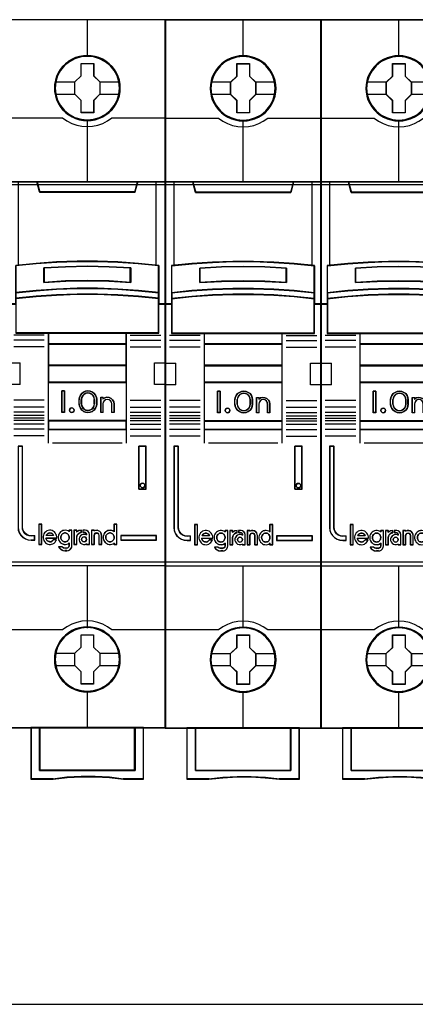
# Model space of a CAD drawing. Header units: millimetres. Extents: x 203 to 3426, y 719 to 2381.
# Tile 130 of 185: x 3377.03 to 3381.75, y 2254.36 to 2266.12. Entities that reach past the tile are written whole.
import ezdxf

# ---------------------------------------------------------------- set-up
doc = ezdxf.new("R2010")
doc.units = ezdxf.units.MM
doc.layers.add('45', color=7, linetype='Continuous')
doc.layers.add('E_Legrand_obudowy', color=7, linetype='Continuous')

# ---------------------------------------------------------------- blocks, each defined once
blk = doc.blocks.new('XL3 160 wnękowa 6x24M')
at = {"layer": 'E_Legrand_obudowy'}
for points in [[(-215.64, -623.89), (215.55, -623.89), (215.55, -669), (-215.64, -669), (-215.64, -623.89)], [(256.55, -721.83), (-257.68, -721.83)]]:
    blk.add_lwpolyline(points, dxfattribs=at)
blk = doc.blocks.new('S301 TX3')
at = {"layer": '45', "color": 7}
for points in [[(17.99, 40.87), (0, 40.87), (0, -40.87), (17.99, -40.87), (17.99, 40.87)], [(12.8, 32.97), (12.78, 33.42), (12.7, 33.88), (12.55, 34.31), (12.36, 34.73), (12.13, 35.12), (11.85, 35.47), (11.52, 35.79), (11.15, 36.07), (10.78, 36.31), (10.34, 36.5), (9.91, 36.62), (9.45, 36.71), (9, 36.73), (8.54, 36.71), (8.09, 36.62), (7.64, 36.5), (7.23, 36.31), (6.84, 36.07), (6.48, 35.79), (6.14, 35.47), (5.87, 35.12), (5.63, 34.73), (5.43, 34.31), (5.31, 33.88), (5.22, 33.42), (5.19, 32.97), (5.22, 32.53), (5.31, 32.09), (5.43, 31.65), (5.63, 31.24), (5.87, 30.84), (6.14, 30.48), (6.48, 30.16), (6.84, 29.88), (7.23, 29.65), (7.64, 29.47), (8.09, 29.33), (8.54, 29.24), (9, 29.22), (9.45, 29.24), (9.91, 29.33), (10.34, 29.47), (10.78, 29.65), (11.15, 29.88), (11.52, 30.16), (11.85, 30.48), (12.13, 30.84), (12.36, 31.24), (12.55, 31.65), (12.7, 32.09), (12.78, 32.53), (12.8, 32.97)], [(12.8, 32.97), (12.78, 33.42), (12.7, 33.88), (12.55, 34.31), (12.36, 34.73), (12.13, 35.12), (11.85, 35.47), (11.52, 35.79), (11.15, 36.07), (10.78, 36.31), (10.34, 36.5), (9.91, 36.62), (9.45, 36.71), (9, 36.73), (8.54, 36.71), (8.09, 36.62), (7.64, 36.5), (7.23, 36.31), (6.84, 36.07), (6.48, 35.79), (6.14, 35.47), (5.87, 35.12), (5.63, 34.73), (5.43, 34.31), (5.31, 33.88), (5.22, 33.42), (5.19, 32.97), (5.22, 32.53), (5.31, 32.09), (5.43, 31.65), (5.63, 31.24), (5.87, 30.84), (6.14, 30.48), (6.48, 30.16), (6.84, 29.88), (7.23, 29.65), (7.64, 29.47), (8.09, 29.33), (8.54, 29.24), (9, 29.22), (9.45, 29.24), (9.91, 29.33), (10.34, 29.47), (10.78, 29.65), (11.15, 29.88), (11.52, 30.16), (11.85, 30.48), (12.13, 30.84), (12.36, 31.24), (12.55, 31.65), (12.7, 32.09), (12.78, 32.53), (12.8, 32.97)], [(8.28, 35.83), (9.73, 35.83), (9.73, 34.4), (10.45, 33.7), (10.45, 32.27), (9.73, 31.55), (9.73, 30.13), (8.28, 30.13), (8.28, 31.55), (7.54, 32.27), (7.54, 33.7), (8.28, 34.4), (8.28, 35.83)], [(8.28, 35.83), (9.73, 35.83), (9.73, 35.83), (9.73, 34.4), (9.73, 34.4), (10.45, 33.7), (10.45, 33.7), (10.45, 32.27), (10.45, 32.27), (9.73, 31.55), (9.73, 31.55), (9.73, 30.13), (9.73, 30.13), (8.28, 30.13), (8.28, 30.13), (8.28, 31.55), (8.28, 31.55), (7.54, 32.27), (7.54, 32.27), (7.54, 33.7), (7.54, 33.7), (8.28, 34.4), (8.28, 34.4), (8.28, 35.83), (8.28, 35.83)], [(8.29, 35.81), (9.72, 35.81), (9.72, 34.39), (10.43, 33.69), (10.43, 32.27), (9.72, 31.56), (9.72, 30.15), (8.29, 30.15), (8.29, 31.56), (7.56, 32.27), (7.56, 33.69), (8.29, 34.39), (8.29, 35.81)], [(7.81, 12.97), (10.17, 12.97), (12.53, 12.88), (14.89, 12.72), (17.24, 12.49), (17.24, 9.35), (17.24, 8.68), (17.24, 8.05), (17.99, 8.05), (17.99, 22.17), (16.98, 22.17), (14.81, 22.17), (14.49, 20.99), (3.49, 20.99), (3.18, 22.17), (1, 22.17), (0, 22.17), (0, 8.05), (0.75, 8.05), (0.75, 8.68), (0.75, 9.35), (0.75, 12.49), (3.09, 12.72), (5.45, 12.88), (7.81, 12.97)], [(3.49, 20.95), (14.5, 20.95), (14.82, 22.17), (8.99, 22.17), (3.17, 22.17), (3.49, 20.95)], [(12.53, 9.75), (14.89, 9.59), (17.24, 9.35), (17.24, 12.51), (14.89, 12.74), (12.53, 12.91), (10.17, 13), (7.81, 13), (5.45, 12.91), (3.09, 12.74), (0.74, 12.51), (0.74, 9.35), (3.09, 9.59), (5.45, 9.75), (7.81, 9.83), (10.17, 9.83), (12.53, 9.75)], [(14, 12.22), (14, 10.55), (11.5, 10.69), (8.99, 10.73), (6.49, 10.69), (3.99, 10.55), (3.99, 12.22), (6.49, 12.36), (8.99, 12.41), (11.5, 12.36), (14, 12.22)], [(11.5, 10.69), (14, 10.55), (14, 12.22), (11.5, 12.36), (8.99, 12.41), (6.49, 12.36), (3.99, 12.22), (3.99, 10.55), (6.49, 10.69), (8.99, 10.73), (11.5, 10.69)], [(14.89, 9.62), (12.53, 9.78), (10.17, 9.87), (7.81, 9.87), (5.45, 9.78), (3.09, 9.62), (0.74, 9.37), (0.74, 8.68), (3.09, 8.93), (5.45, 9.09), (7.81, 9.18), (10.17, 9.18), (12.53, 9.09), (14.89, 8.93), (17.24, 8.68), (17.24, 9.37), (14.89, 9.62)], [(12.53, 9.12), (10.17, 9.2), (7.81, 9.2), (5.45, 9.12), (3.09, 8.96), (0.74, 8.71), (0.74, 8.08), (0.74, 4.69), (4.5, 4.69), (13.49, 4.69), (17.24, 4.69), (17.24, 8.08), (17.24, 8.71), (14.89, 8.96), (12.53, 9.12)], [(4.49, 3.43), (13.5, 3.43), (13.5, 4.72), (4.49, 4.72), (4.49, 3.43)], [(13.5, 3.47), (4.49, 3.47), (4.49, 0.96), (13.5, 0.96), (13.5, 3.47)], [(13.5, 1), (4.49, 1), (4.49, -1), (13.5, -1), (13.5, 1)], [(4.49, -5.43), (13.5, -5.43), (13.5, -0.96), (4.49, -0.96), (4.49, -5.43)], [(6.35, -1.98), (6.35, -4.48), (6.05, -4.48), (6.05, -1.98), (6.35, -1.98)], [(10.05, -2.72), (10.09, -2.97), (10.09, -3.48), (10.05, -3.74), (9.94, -3.98), (9.79, -4.19), (9.58, -4.34), (9.33, -4.44), (9.07, -4.48), (8.8, -4.44), (8.56, -4.34), (8.35, -4.19), (8.19, -3.98), (8.09, -3.74), (8.05, -3.48), (8.05, -2.97), (8.09, -2.72), (8.19, -2.48), (8.35, -2.27), (8.56, -2.12), (8.8, -2.02), (9.07, -1.98), (9.33, -2.02), (9.58, -2.12), (9.79, -2.27), (9.94, -2.48), (10.05, -2.72)], [(9.83, -3.49), (9.83, -2.97), (9.79, -2.75), (9.69, -2.54), (9.52, -2.37), (9.3, -2.26), (9.07, -2.22), (8.83, -2.26), (8.62, -2.37), (8.44, -2.54), (8.34, -2.75), (8.3, -2.97), (8.3, -3.49), (8.34, -3.71), (8.44, -3.92), (8.62, -4.09), (8.83, -4.2), (9.07, -4.23), (9.3, -4.2), (9.52, -4.09), (9.69, -3.92), (9.79, -3.71), (9.83, -3.49)], [(11.01, -2.77), (11.26, -2.72), (11.5, -2.74), (11.74, -2.84), (11.92, -3.01), (12.04, -3.23), (12.08, -3.48), (12.08, -4.48), (11.82, -4.48), (11.82, -3.48), (11.78, -3.28), (11.68, -3.11), (11.51, -3), (11.31, -2.96), (11.11, -3), (10.96, -3.11), (10.84, -3.28), (10.8, -3.48), (10.8, -4.48), (10.55, -4.48), (10.55, -2.72), (10.8, -2.72), (10.8, -2.91), (11.01, -2.77)], [(7.43, -4.08), (7.47, -4.21), (7.43, -4.34), (7.34, -4.44), (7.2, -4.48), (7.06, -4.44), (6.97, -4.34), (6.93, -4.21), (6.97, -4.08), (7.06, -3.98), (7.2, -3.95), (7.34, -3.98), (7.43, -4.08)], [(13.5, -5.39), (4.49, -5.39), (4.49, -6.42), (13.5, -6.42), (13.5, -5.39)], [(2.93, -19.22), (2.93, -18.73), (2.52, -18.73), (2.25, -18.69), (2.01, -18.59), (1.8, -18.44), (1.64, -18.23), (1.53, -17.99), (1.5, -17.73), (1.5, -8.35), (1, -8.35), (1, -17.73), (1.03, -18.06), (1.14, -18.38), (1.32, -18.66), (1.57, -18.89), (1.86, -19.07), (2.18, -19.18), (2.52, -19.22), (2.93, -19.22)], [(14.95, -8.35), (14.95, -13.31), (15.79, -13.31), (15.79, -8.35), (14.95, -8.35)], [(15.61, -12.76), (15.64, -12.89), (15.61, -13.03), (15.51, -13.12), (15.37, -13.16), (15.24, -13.12), (15.15, -13.03), (15.11, -12.89), (15.15, -12.76), (15.24, -12.66), (15.37, -12.63), (15.51, -12.66), (15.61, -12.76)], [(3.71, -19.69), (3.71, -17.4), (3.41, -17.4), (3.41, -19.69), (3.71, -19.69)], [(16.99, -18.69), (12.86, -18.69), (12.86, -19.22), (16.99, -19.22), (16.99, -18.69)], [(12.79, -32.99), (12.77, -32.54), (12.7, -32.08), (12.54, -31.65), (12.36, -31.24), (12.13, -30.84), (11.85, -30.49), (11.52, -30.17), (11.15, -29.89), (10.77, -29.65), (10.34, -29.46), (9.91, -29.34), (9.45, -29.25), (8.99, -29.23), (8.54, -29.25), (8.09, -29.34), (7.64, -29.46), (7.22, -29.65), (6.83, -29.89), (6.47, -30.17), (6.14, -30.49), (5.87, -30.84), (5.62, -31.24), (5.43, -31.65), (5.3, -32.08), (5.21, -32.54), (5.19, -32.99), (5.21, -33.44), (5.3, -33.87), (5.43, -34.31), (5.62, -34.72), (5.87, -35.12), (6.14, -35.48), (6.47, -35.8), (6.83, -36.08), (7.22, -36.31), (7.64, -36.49), (8.09, -36.63), (8.54, -36.72), (8.99, -36.74), (9.45, -36.72), (9.91, -36.63), (10.34, -36.49), (10.77, -36.31), (11.15, -36.08), (11.52, -35.8), (11.85, -35.48), (12.13, -35.12), (12.36, -34.72), (12.54, -34.31), (12.7, -33.87), (12.77, -33.44), (12.79, -32.99)], [(12.79, -32.99), (12.77, -32.54), (12.7, -32.08), (12.54, -31.65), (12.36, -31.24), (12.13, -30.84), (11.85, -30.49), (11.52, -30.17), (11.15, -29.89), (10.77, -29.65), (10.34, -29.46), (9.91, -29.34), (9.45, -29.25), (8.99, -29.23), (8.54, -29.25), (8.09, -29.34), (7.64, -29.46), (7.22, -29.65), (6.83, -29.89), (6.47, -30.17), (6.14, -30.49), (5.87, -30.84), (5.62, -31.24), (5.43, -31.65), (5.3, -32.08), (5.21, -32.54), (5.19, -32.99), (5.21, -33.44), (5.3, -33.87), (5.43, -34.31), (5.62, -34.72), (5.87, -35.12), (6.14, -35.48), (6.47, -35.8), (6.83, -36.08), (7.22, -36.31), (7.64, -36.49), (8.09, -36.63), (8.54, -36.72), (8.99, -36.74), (9.45, -36.72), (9.91, -36.63), (10.34, -36.49), (10.77, -36.31), (11.15, -36.08), (11.52, -35.8), (11.85, -35.48), (12.13, -35.12), (12.36, -34.72), (12.54, -34.31), (12.7, -33.87), (12.77, -33.44), (12.79, -32.99)], [(12.77, -32.99), (12.75, -32.54), (12.68, -32.09), (12.52, -31.66), (12.35, -31.24), (12.11, -30.85), (11.83, -30.5), (11.5, -30.19), (11.14, -29.91), (10.76, -29.67), (10.33, -29.48), (9.9, -29.35), (9.45, -29.27), (8.99, -29.24), (8.54, -29.27), (8.09, -29.35), (7.64, -29.48), (7.23, -29.67), (6.84, -29.91), (6.48, -30.19), (6.15, -30.5), (5.88, -30.85), (5.64, -31.24), (5.44, -31.66), (5.32, -32.09), (5.23, -32.54), (5.2, -32.99), (5.23, -33.44), (5.32, -33.87), (5.44, -34.3), (5.64, -34.71), (5.88, -35.11), (6.15, -35.46), (6.48, -35.79), (6.84, -36.06), (7.23, -36.29), (7.64, -36.48), (8.09, -36.61), (8.54, -36.7), (8.99, -36.72), (9.45, -36.7), (9.9, -36.61), (10.33, -36.48), (10.76, -36.29), (11.14, -36.06), (11.5, -35.79), (11.83, -35.46), (12.11, -35.11), (12.35, -34.71), (12.52, -34.3), (12.68, -33.87), (12.75, -33.44), (12.77, -32.99)], [(8.28, -30.13), (9.72, -30.13), (9.72, -31.56), (10.45, -32.27), (10.45, -33.69), (9.72, -34.41), (9.72, -35.83), (8.28, -35.83), (8.28, -34.41), (7.54, -33.69), (7.54, -32.27), (8.28, -31.56), (8.28, -30.13)], [(8.28, -30.13), (9.72, -30.13), (9.72, -30.13), (9.72, -31.56), (9.72, -31.56), (10.45, -32.27), (10.45, -32.27), (10.45, -33.69), (10.45, -33.69), (9.72, -34.41), (9.72, -34.41), (9.72, -35.83), (9.72, -35.83), (8.28, -35.83), (8.28, -35.83), (8.28, -34.41), (8.28, -34.41), (7.54, -33.69), (7.54, -33.69), (7.54, -32.27), (7.54, -32.27), (8.28, -31.56), (8.28, -31.56), (8.28, -30.13), (8.28, -30.13)], [(8.29, -30.15), (9.71, -30.15), (9.71, -31.57), (10.43, -32.27), (10.43, -33.69), (9.71, -34.4), (9.71, -35.81), (8.29, -35.81), (8.29, -34.4), (7.55, -33.69), (7.55, -32.27), (8.29, -31.57), (8.29, -30.15)], [(14.5, -40.84), (14.5, -45.79), (3.49, -45.79), (3.49, -40.84), (2.49, -40.84), (2.49, -46.79), (5.04, -46.79), (6.66, -46.61), (8.29, -46.52), (9.92, -46.52), (11.55, -46.61), (13.18, -46.79), (15.49, -46.79), (15.49, -40.84), (14.5, -40.84)], [(8.99, -40.84), (3.49, -40.84), (3.49, -45.79), (14.5, -45.79), (14.5, -40.84), (8.99, -40.84)], [(14.5, -45.79), (14.5, -40.84), (8.99, -40.84), (3.49, -40.84), (3.49, -45.79), (14.5, -45.79)]]:
    blk.add_lwpolyline(points, close=True, dxfattribs=at)
at = {"layer": '45', "color": 139}
for points in [[(17.99, 40.87), (0, 40.87), (0, -40.87), (17.99, -40.87), (17.99, 40.87)], [(12.78, 32.97), (12.76, 33.42), (12.69, 33.87), (12.53, 34.3), (12.35, 34.72), (12.11, 35.11), (11.84, 35.46), (11.5, 35.77), (11.14, 36.05), (10.77, 36.29), (10.34, 36.48), (9.9, 36.61), (9.45, 36.69), (9, 36.72), (8.54, 36.69), (8.1, 36.61), (7.65, 36.48), (7.24, 36.29), (6.85, 36.05), (6.49, 35.77), (6.15, 35.46), (5.89, 35.11), (5.64, 34.72), (5.44, 34.3), (5.33, 33.87), (5.24, 33.42), (5.2, 32.97), (5.24, 32.53), (5.33, 32.09), (5.44, 31.66), (5.64, 31.25), (5.89, 30.85), (6.15, 30.5), (6.49, 30.18), (6.85, 29.9), (7.24, 29.67), (7.65, 29.48), (8.1, 29.35), (8.54, 29.26), (9, 29.24), (9.45, 29.26), (9.9, 29.35), (10.34, 29.48), (10.77, 29.67), (11.14, 29.9), (11.5, 30.18), (11.84, 30.5), (12.11, 30.85), (12.35, 31.25), (12.53, 31.66), (12.69, 32.09), (12.76, 32.53), (12.78, 32.97)], [(12.71, 32.97), (12.63, 33.69), (12.43, 34.38), (12.08, 35.01), (11.62, 35.57), (11.06, 36.02), (10.42, 36.36), (9.72, 36.57), (8.99, 36.64), (8.27, 36.57), (7.57, 36.36), (6.93, 36.02), (6.37, 35.57), (5.9, 35.01), (5.56, 34.38), (5.35, 33.69), (5.27, 32.97), (5.35, 32.26), (5.56, 31.57), (5.9, 30.94), (6.37, 30.38), (6.93, 29.93), (7.57, 29.59), (8.27, 29.38), (8.99, 29.31), (9.72, 29.38), (10.42, 29.59), (11.06, 29.93), (11.62, 30.38), (12.08, 30.94), (12.43, 31.57), (12.63, 32.26), (12.71, 32.97)], [(12.7, 32.98), (12.63, 33.69), (12.43, 34.38), (12.08, 35.02), (11.62, 35.57), (11.06, 36.02), (10.41, 36.36), (9.71, 36.57), (8.99, 36.64), (8.27, 36.57), (7.57, 36.36), (6.93, 36.02), (6.36, 35.57), (5.91, 35.02), (5.56, 34.38), (5.35, 33.69), (5.28, 32.98), (5.35, 32.26), (5.56, 31.57), (5.91, 30.95), (6.36, 30.38), (6.93, 29.93), (7.57, 29.6), (8.27, 29.38), (8.99, 29.31), (9.71, 29.38), (10.41, 29.6), (11.06, 29.93), (11.62, 30.38), (12.08, 30.95), (12.43, 31.57), (12.63, 32.26), (12.7, 32.98)], [(12.52, 9.1), (10.17, 9.18), (7.81, 9.18), (5.46, 9.1), (3.1, 8.94), (0.76, 8.7), (0.76, 8.07), (0.76, 4.7), (4.5, 4.7), (13.48, 4.7), (17.22, 4.7), (17.22, 8.07), (17.22, 8.7), (14.87, 8.94), (12.52, 9.1)], [(7.47, -4.21), (7.43, -4.08), (7.34, -3.98), (7.2, -3.95), (7.06, -3.98), (6.97, -4.08), (6.93, -4.21), (6.97, -4.34), (7.06, -4.44), (7.2, -4.48), (7.34, -4.44), (7.43, -4.34), (7.47, -4.21)], [(15.64, -12.89), (15.61, -12.76), (15.51, -12.66), (15.37, -12.63), (15.24, -12.66), (15.15, -12.76), (15.11, -12.89), (15.15, -13.03), (15.24, -13.12), (15.37, -13.16), (15.51, -13.12), (15.61, -13.03), (15.64, -12.89)], [(6.42, -19.4), (6.52, -19.39), (6.61, -19.36), (6.69, -19.32), (6.76, -19.26), (6.82, -19.18), (6.86, -19.11), (6.89, -19.01), (6.91, -18.91), (6.9, -18.82), (6.88, -18.72), (6.84, -18.64), (6.79, -18.54), (6.72, -18.48), (6.65, -18.43), (6.56, -18.39), (6.47, -18.37), (6.38, -18.37), (6.28, -18.39), (6.21, -18.43), (6.13, -18.48), (6.06, -18.54), (6.01, -18.64), (5.97, -18.72), (5.94, -18.82), (5.94, -18.91), (5.95, -19.01), (5.98, -19.11), (6.03, -19.18), (6.09, -19.26), (6.17, -19.32), (6.25, -19.36), (6.33, -19.39), (6.42, -19.4)], [(8.92, -19.12), (8.88, -18.98), (8.77, -18.87), (8.63, -18.83), (8.49, -18.87), (8.38, -18.98), (8.34, -19.12), (8.38, -19.26), (8.49, -19.36), (8.63, -19.4), (8.77, -19.36), (8.88, -19.26), (8.92, -19.12)], [(11.61, -19.4), (11.7, -19.39), (11.79, -19.36), (11.87, -19.32), (11.94, -19.26), (12, -19.18), (12.05, -19.11), (12.08, -19.01), (12.09, -18.91), (12.09, -18.82), (12.07, -18.72), (12.03, -18.64), (11.97, -18.54), (11.9, -18.48), (11.83, -18.43), (11.75, -18.39), (11.66, -18.37), (11.56, -18.37), (11.48, -18.39), (11.39, -18.43), (11.31, -18.48), (11.25, -18.54), (11.19, -18.64), (11.15, -18.72), (11.13, -18.82), (11.13, -18.91), (11.14, -19.01), (11.17, -19.11), (11.22, -19.18), (11.28, -19.26), (11.35, -19.32), (11.43, -19.36), (11.52, -19.39), (11.61, -19.4)], [(12.7, -32.98), (12.63, -32.26), (12.43, -31.57), (12.08, -30.94), (11.62, -30.38), (11.06, -29.93), (10.41, -29.59), (9.71, -29.38), (8.99, -29.31), (8.27, -29.38), (7.57, -29.59), (6.93, -29.93), (6.36, -30.38), (5.91, -30.94), (5.56, -31.57), (5.35, -32.26), (5.28, -32.98), (5.35, -33.69), (5.56, -34.38), (5.91, -35.01), (6.36, -35.57), (6.93, -36.02), (7.57, -36.36), (8.27, -36.57), (8.99, -36.65), (9.71, -36.57), (10.41, -36.36), (11.06, -36.02), (11.62, -35.57), (12.08, -35.01), (12.43, -34.38), (12.63, -33.69), (12.7, -32.98)]]:
    blk.add_lwpolyline(points, close=True, dxfattribs=at)
at = {"layer": '45', "color": 59}
for points in [[(17.97, 40.86), (0.02, 40.86), (0.02, -40.85), (17.97, -40.85), (17.97, 40.86)], [(7.81, 12.98), (10.17, 12.98), (12.52, 12.89), (14.87, 12.72), (17.22, 12.49), (17.22, 9.37), (17.22, 8.7), (17.22, 8.07), (17.97, 8.07), (17.97, 22.15), (16.97, 22.15), (14.8, 22.15), (14.48, 20.97), (3.51, 20.97), (3.19, 22.15), (1.02, 22.15), (0.02, 22.15), (0.02, 8.07), (0.76, 8.07), (0.76, 8.7), (0.76, 9.37), (0.76, 12.49), (3.1, 12.72), (5.46, 12.89), (7.81, 12.98)], [(3.49, 20.95), (14.5, 20.95), (14.82, 22.17), (8.99, 22.17), (3.17, 22.17), (3.49, 20.95)], [(12.53, 9.75), (14.89, 9.59), (17.24, 9.35), (17.24, 12.51), (14.89, 12.74), (12.53, 12.91), (10.17, 13), (7.81, 13), (5.45, 12.91), (3.09, 12.74), (0.74, 12.51), (0.74, 9.35), (3.09, 9.59), (5.45, 9.75), (7.81, 9.83), (10.17, 9.83), (12.53, 9.75)], [(14, 12.22), (14, 10.55), (11.5, 10.69), (8.99, 10.73), (6.49, 10.69), (3.99, 10.55), (3.99, 12.22), (6.49, 12.36), (8.99, 12.41), (11.5, 12.36), (14, 12.22)], [(11.5, 10.69), (14, 10.55), (14, 12.22), (11.5, 12.36), (8.99, 12.41), (6.49, 12.36), (3.99, 12.22), (3.99, 10.55), (6.49, 10.69), (8.99, 10.73), (11.5, 10.69)], [(11.49, 10.7), (13.98, 10.57), (13.98, 12.21), (11.49, 12.35), (8.99, 12.39), (6.5, 12.35), (4, 12.21), (4, 10.57), (6.5, 10.7), (8.99, 10.75), (11.49, 10.7)], [(14.89, 9.62), (12.53, 9.78), (10.17, 9.87), (7.81, 9.87), (5.45, 9.78), (3.09, 9.62), (0.74, 9.37), (0.74, 8.68), (3.09, 8.93), (5.45, 9.09), (7.81, 9.18), (10.17, 9.18), (12.53, 9.09), (14.89, 8.93), (17.24, 8.68), (17.24, 9.37), (14.89, 9.62)], [(12.53, 9.12), (10.17, 9.2), (7.81, 9.2), (5.45, 9.12), (3.09, 8.96), (0.74, 8.71), (0.74, 8.08), (0.74, 4.69), (4.5, 4.69), (13.49, 4.69), (17.24, 4.69), (17.24, 8.08), (17.24, 8.71), (14.89, 8.96), (12.53, 9.12)], [(14.87, 9.61), (12.52, 9.77), (10.17, 9.85), (7.81, 9.85), (5.46, 9.77), (3.1, 9.61), (0.76, 9.37), (0.76, 8.7), (3.1, 8.94), (5.46, 9.1), (7.81, 9.18), (10.17, 9.18), (12.52, 9.1), (14.87, 8.94), (17.22, 8.7), (17.22, 9.37), (14.87, 9.61)], [(4.49, 3.43), (13.5, 3.43), (13.5, 4.72), (4.49, 4.72), (4.49, 3.43)], [(4.5, 3.45), (13.48, 3.45), (13.48, 4.71), (4.5, 4.71), (4.5, 3.45)], [(13.5, 3.47), (4.49, 3.47), (4.49, 0.96), (13.5, 0.96), (13.5, 3.47)], [(13.48, 3.45), (4.5, 3.45), (4.5, 0.98), (13.48, 0.98), (13.48, 3.45)], [(13.5, 1), (4.49, 1), (4.49, -1), (13.5, -1), (13.5, 1)], [(13.48, 0.98), (4.5, 0.98), (4.5, -0.98), (13.48, -0.98), (13.48, 0.98)], [(4.49, -5.43), (13.5, -5.43), (13.5, -0.96), (4.49, -0.96), (4.49, -5.43)], [(6.35, -1.98), (6.35, -4.48), (6.05, -4.48), (6.05, -1.98), (6.35, -1.98)], [(10.05, -2.72), (10.09, -2.97), (10.09, -3.48), (10.05, -3.74), (9.94, -3.98), (9.79, -4.19), (9.58, -4.34), (9.33, -4.44), (9.07, -4.48), (8.8, -4.44), (8.56, -4.34), (8.35, -4.19), (8.19, -3.98), (8.09, -3.74), (8.05, -3.48), (8.05, -2.97), (8.09, -2.72), (8.19, -2.48), (8.35, -2.27), (8.56, -2.12), (8.8, -2.02), (9.07, -1.98), (9.33, -2.02), (9.58, -2.12), (9.79, -2.27), (9.94, -2.48), (10.05, -2.72)], [(9.83, -3.49), (9.83, -2.97), (9.79, -2.75), (9.69, -2.54), (9.52, -2.37), (9.3, -2.26), (9.07, -2.22), (8.83, -2.26), (8.62, -2.37), (8.44, -2.54), (8.34, -2.75), (8.3, -2.97), (8.3, -3.49), (8.34, -3.71), (8.44, -3.92), (8.62, -4.09), (8.83, -4.2), (9.07, -4.23), (9.3, -4.2), (9.52, -4.09), (9.69, -3.92), (9.79, -3.71), (9.83, -3.49)], [(9.81, -3.48), (9.81, -2.98), (9.78, -2.76), (9.68, -2.55), (9.5, -2.38), (9.3, -2.28), (9.07, -2.24), (8.84, -2.28), (8.63, -2.38), (8.46, -2.55), (8.36, -2.76), (8.32, -2.98), (8.32, -3.48), (8.36, -3.7), (8.46, -3.91), (8.63, -4.07), (8.84, -4.18), (9.07, -4.21), (9.3, -4.18), (9.5, -4.07), (9.68, -3.91), (9.78, -3.7), (9.81, -3.48)], [(11.01, -2.77), (11.26, -2.72), (11.5, -2.74), (11.74, -2.84), (11.92, -3.01), (12.04, -3.23), (12.08, -3.48), (12.08, -4.48), (11.82, -4.48), (11.82, -3.48), (11.78, -3.28), (11.68, -3.11), (11.51, -3), (11.31, -2.96), (11.11, -3), (10.96, -3.11), (10.84, -3.28), (10.8, -3.48), (10.8, -4.48), (10.55, -4.48), (10.55, -2.72), (10.8, -2.72), (10.8, -2.91), (11.01, -2.77)], [(7.43, -4.08), (7.47, -4.21), (7.43, -4.34), (7.34, -4.44), (7.2, -4.48), (7.06, -4.44), (6.97, -4.34), (6.93, -4.21), (6.97, -4.08), (7.06, -3.98), (7.2, -3.95), (7.34, -3.98), (7.43, -4.08)], [(13.5, -5.39), (4.49, -5.39), (4.49, -6.42), (13.5, -6.42), (13.5, -5.39)], [(13.48, -5.41), (4.5, -5.41), (4.5, -6.4), (13.48, -6.4), (13.48, -5.41)], [(14.95, -8.35), (14.95, -13.31), (15.79, -13.31), (15.79, -8.35), (14.95, -8.35)], [(15.61, -12.76), (15.64, -12.89), (15.61, -13.03), (15.51, -13.12), (15.37, -13.16), (15.24, -13.12), (15.15, -13.03), (15.11, -12.89), (15.15, -12.76), (15.24, -12.66), (15.37, -12.63), (15.51, -12.66), (15.61, -12.76)], [(3.73, -19.71), (3.73, -17.38), (3.39, -17.38), (3.39, -19.71), (3.73, -19.71)], [(3.89, -18.95), (3.92, -19.1), (3.98, -19.26), (4.06, -19.38), (4.16, -19.5), (4.28, -19.6), (4.43, -19.67), (4.58, -19.7), (4.73, -19.71), (4.88, -19.68), (5.03, -19.63), (5.16, -19.54), (5.27, -19.44), (5.37, -19.3), (5.44, -19.16), (5.09, -19.16), (5.03, -19.23), (4.96, -19.3), (4.88, -19.35), (4.81, -19.38), (4.72, -19.4), (4.63, -19.38), (4.55, -19.37), (4.46, -19.34), (4.38, -19.28), (4.32, -19.22), (4.27, -19.14), (4.24, -19.05), (4.21, -18.97), (5.48, -18.97), (5.48, -18.81), (5.45, -18.64), (5.38, -18.5), (5.3, -18.37), (5.2, -18.26), (5.06, -18.16), (4.92, -18.11), (4.77, -18.07), (4.62, -18.07), (4.46, -18.09), (4.32, -18.15), (4.19, -18.25), (4.07, -18.35), (3.99, -18.49), (3.93, -18.64), (3.89, -18.79), (3.89, -18.95)], [(5.72, -18.5), (5.66, -18.65), (5.63, -18.8), (5.63, -18.96), (5.66, -19.11), (5.72, -19.25), (5.81, -19.39), (5.91, -19.5), (6.04, -19.59), (6.18, -19.65), (6.33, -19.69), (6.48, -19.7), (6.63, -19.67), (6.77, -19.62), (6.91, -19.53), (6.91, -19.85), (6.87, -19.99), (6.76, -20.08), (6.63, -20.12), (6.42, -20.12), (6.24, -20.08), (6.07, -19.99), (5.68, -19.99), (5.81, -20.17), (5.99, -20.31), (6.2, -20.41), (6.42, -20.43), (6.63, -20.43), (6.81, -20.41), (6.97, -20.32), (7.1, -20.2), (7.19, -20.03), (7.22, -19.85), (7.22, -18.07), (6.91, -18.07), (6.91, -18.23), (6.77, -18.14), (6.63, -18.09), (6.48, -18.07), (6.33, -18.08), (6.18, -18.11), (6.04, -18.17), (5.91, -18.26), (5.81, -18.37), (5.72, -18.5)], [(7.45, -18.07), (7.45, -19.71), (7.77, -19.71), (7.77, -18.89), (7.8, -18.72), (7.88, -18.56), (8, -18.44), (8.14, -18.35), (8.31, -18.3), (8.31, -18.07), (8.03, -18.11), (7.77, -18.24), (7.77, -18.07), (7.45, -18.07)], [(7.46, -18.09), (7.46, -19.69), (7.78, -19.69), (7.78, -18.89), (7.8, -18.73), (7.88, -18.57), (7.99, -18.45), (8.13, -18.37), (8.29, -18.32), (8.29, -18.09), (8.02, -18.12), (7.78, -18.26), (7.78, -18.09), (7.46, -18.09)], [(8.1, -18.86), (8.04, -19.03), (8.04, -19.22), (8.1, -19.38), (8.21, -19.54), (8.36, -19.64), (8.55, -19.7), (8.73, -19.7), (8.91, -19.64), (8.91, -19.71), (9.23, -19.71), (9.23, -18.53), (9.19, -18.35), (9.09, -18.2), (8.93, -18.11), (8.75, -18.07), (8.48, -18.07), (8.48, -18.3), (8.67, -18.3), (8.79, -18.33), (8.87, -18.42), (8.91, -18.53), (8.91, -18.6), (8.73, -18.54), (8.55, -18.54), (8.36, -18.6), (8.21, -18.71), (8.1, -18.86)], [(9.47, -18.07), (9.47, -19.71), (9.78, -19.71), (9.78, -18.66), (9.82, -18.52), (9.92, -18.42), (10.06, -18.38), (10.21, -18.42), (10.3, -18.52), (10.34, -18.66), (10.34, -19.71), (10.66, -19.71), (10.66, -18.66), (10.63, -18.49), (10.56, -18.32), (10.45, -18.2), (10.29, -18.12), (10.13, -18.07), (9.94, -18.08), (9.78, -18.13), (9.78, -18.07), (9.47, -18.07)], [(9.49, -18.09), (9.49, -19.69), (9.79, -19.69), (9.79, -18.66), (9.83, -18.52), (9.93, -18.43), (10.06, -18.39), (10.2, -18.43), (10.29, -18.52), (10.33, -18.66), (10.33, -19.69), (10.64, -19.69), (10.64, -18.66), (10.61, -18.5), (10.55, -18.34), (10.44, -18.22), (10.29, -18.14), (10.13, -18.09), (9.95, -18.1), (9.79, -18.15), (9.79, -18.09), (9.49, -18.09)], [(10.82, -18.81), (10.82, -18.98), (10.85, -19.13), (10.91, -19.26), (10.99, -19.4), (11.1, -19.51), (11.23, -19.6), (11.36, -19.67), (11.51, -19.7), (11.66, -19.71), (11.81, -19.68), (11.96, -19.63), (12.08, -19.54), (12.08, -19.71), (12.4, -19.71), (12.4, -17.38), (12.08, -17.38), (12.08, -18.24), (11.96, -18.16), (11.81, -18.11), (11.66, -18.08), (11.51, -18.09), (11.36, -18.12), (11.23, -18.18), (11.1, -18.27), (10.99, -18.38), (10.91, -18.51), (10.85, -18.66), (10.82, -18.81)], [(5.07, -18.59), (5.11, -18.68), (4.25, -18.68), (4.3, -18.59), (4.36, -18.51), (4.43, -18.46), (4.52, -18.41), (4.6, -18.39), (4.68, -18.37), (4.77, -18.39), (4.86, -18.41), (4.94, -18.46), (5.01, -18.51), (5.07, -18.59)], [(5.11, -18.68), (4.25, -18.68), (4.3, -18.59), (4.36, -18.51), (4.43, -18.46), (4.52, -18.41), (4.6, -18.39), (4.68, -18.37), (4.77, -18.39), (4.86, -18.41), (4.94, -18.46), (5.01, -18.51), (5.07, -18.59), (5.11, -18.68)], [(6.82, -19.18), (6.76, -19.26), (6.69, -19.32), (6.61, -19.36), (6.52, -19.39), (6.42, -19.4), (6.33, -19.39), (6.25, -19.36), (6.17, -19.32), (6.09, -19.26), (6.03, -19.18), (5.98, -19.11), (5.95, -19.01), (5.94, -18.91), (5.94, -18.82), (5.97, -18.72), (6.01, -18.64), (6.06, -18.54), (6.13, -18.48), (6.21, -18.43), (6.28, -18.39), (6.38, -18.37), (6.47, -18.37), (6.56, -18.39), (6.65, -18.43), (6.72, -18.48), (6.79, -18.54), (6.84, -18.64), (6.88, -18.72), (6.9, -18.82), (6.91, -18.91), (6.89, -19.01), (6.86, -19.11), (6.82, -19.18)], [(6.01, -18.64), (6.06, -18.54), (6.13, -18.48), (6.21, -18.43), (6.28, -18.39), (6.38, -18.37), (6.47, -18.37), (6.56, -18.39), (6.65, -18.43), (6.72, -18.48), (6.79, -18.54), (6.84, -18.64), (6.88, -18.72), (6.9, -18.82), (6.91, -18.91), (6.89, -19.01), (6.86, -19.11), (6.82, -19.18), (6.76, -19.26), (6.69, -19.32), (6.61, -19.36), (6.52, -19.39), (6.42, -19.4), (6.33, -19.39), (6.25, -19.36), (6.17, -19.32), (6.09, -19.26), (6.03, -19.18), (5.98, -19.11), (5.95, -19.01), (5.94, -18.91), (5.94, -18.82), (5.97, -18.72), (6.01, -18.64)], [(8.88, -18.98), (8.92, -19.12), (8.88, -19.26), (8.77, -19.36), (8.63, -19.4), (8.49, -19.36), (8.38, -19.26), (8.34, -19.12), (8.38, -18.98), (8.49, -18.87), (8.63, -18.83), (8.77, -18.87), (8.88, -18.98)], [(8.34, -19.12), (8.38, -18.98), (8.49, -18.87), (8.63, -18.83), (8.77, -18.87), (8.88, -18.98), (8.92, -19.12), (8.88, -19.26), (8.77, -19.36), (8.63, -19.4), (8.49, -19.36), (8.38, -19.26), (8.34, -19.12)], [(11.75, -18.39), (11.83, -18.43), (11.9, -18.48), (11.97, -18.54), (12.03, -18.64), (12.07, -18.72), (12.09, -18.82), (12.09, -18.91), (12.08, -19.01), (12.05, -19.11), (12, -19.18), (11.94, -19.26), (11.87, -19.32), (11.79, -19.36), (11.7, -19.39), (11.61, -19.4), (11.52, -19.39), (11.43, -19.36), (11.35, -19.32), (11.28, -19.26), (11.22, -19.18), (11.17, -19.11), (11.14, -19.01), (11.13, -18.91), (11.13, -18.82), (11.15, -18.72), (11.19, -18.64), (11.25, -18.54), (11.31, -18.48), (11.39, -18.43), (11.48, -18.39), (11.56, -18.37), (11.66, -18.37), (11.75, -18.39)], [(11.15, -18.72), (11.19, -18.64), (11.25, -18.54), (11.31, -18.48), (11.39, -18.43), (11.48, -18.39), (11.56, -18.37), (11.66, -18.37), (11.75, -18.39), (11.83, -18.43), (11.9, -18.48), (11.97, -18.54), (12.03, -18.64), (12.07, -18.72), (12.09, -18.82), (12.09, -18.91), (12.08, -19.01), (12.05, -19.11), (12, -19.18), (11.94, -19.26), (11.87, -19.32), (11.79, -19.36), (11.7, -19.39), (11.61, -19.4), (11.52, -19.39), (11.43, -19.36), (11.35, -19.32), (11.28, -19.26), (11.22, -19.18), (11.17, -19.11), (11.14, -19.01), (11.13, -18.91), (11.13, -18.82), (11.15, -18.72)], [(16.97, -18.71), (12.88, -18.71), (12.88, -19.2), (16.97, -19.2), (16.97, -18.71)], [(14.5, -40.84), (14.5, -45.79), (3.49, -45.79), (3.49, -40.84), (2.49, -40.84), (2.49, -46.79), (5.04, -46.79), (6.66, -46.61), (8.29, -46.52), (9.92, -46.52), (11.55, -46.61), (13.18, -46.79), (15.49, -46.79), (15.49, -40.84), (14.5, -40.84)], [(14.48, -40.85), (14.48, -45.78), (3.51, -45.78), (3.51, -40.85), (2.51, -40.85), (2.51, -46.77), (5.05, -46.77), (6.67, -46.59), (8.29, -46.5), (9.92, -46.5), (11.55, -46.59), (13.17, -46.77), (15.47, -46.77), (15.47, -40.85), (14.48, -40.85)], [(8.99, -40.84), (3.49, -40.84), (3.49, -45.79), (14.5, -45.79), (14.5, -40.84), (8.99, -40.84)], [(14.5, -45.79), (14.5, -40.84), (8.99, -40.84), (3.49, -40.84), (3.49, -45.79), (14.5, -45.79)], [(8.99, -40.85), (3.5, -40.85), (3.5, -45.78), (14.48, -45.78), (14.48, -40.85), (8.99, -40.85)]]:
    blk.add_lwpolyline(points, close=True, dxfattribs=at)
at = {"layer": '45', "color": 139}
for points in [[(8.97, 40.87), (8.97, 36.6)], [(0, 29.55), (6.18, 29.55)], [(6.15, 29.55), (6.65, 29.19), (7.2, 28.9), (7.77, 28.7), (8.38, 28.57), (8.99, 28.53), (9.6, 28.57), (10.21, 28.7), (10.79, 28.9), (11.32, 29.19), (11.84, 29.55)], [(8.97, 29.35), (8.97, 22.13)], [(11.8, 29.55), (17.99, 29.55)], [(0, 22.17), (17.99, 22.17)], [(3.17, 22.17), (3.53, 20.95)], [(14.82, 22.17), (14.46, 20.95)], [(3.49, 20.99), (14.5, 20.99)], [(17.24, 12.48), (14.89, 12.72), (12.53, 12.9), (10.17, 13), (7.81, 13), (5.45, 12.9), (3.09, 12.72), (0.74, 12.48)], [(0.74, 12.51), (0.74, 4.69)], [(17.2, 4.69), (17.2, 12.51)], [(14, 12.19), (11.5, 12.36), (8.99, 12.41), (6.49, 12.36), (3.99, 12.19)], [(3.99, 10.55), (3.99, 12.22)], [(13.96, 10.55), (13.96, 12.22)], [(14, 10.55), (11.5, 10.71), (8.99, 10.77), (6.49, 10.71), (3.99, 10.55)], [(17.24, 9.35), (14.89, 9.61), (12.53, 9.78), (10.17, 9.87), (7.81, 9.87), (5.45, 9.78), (3.09, 9.61), (0.74, 9.35)], [(17.24, 8.68), (14.89, 8.94), (12.53, 9.11), (10.17, 9.2), (7.81, 9.2), (5.45, 9.11), (3.09, 8.94), (0.74, 8.68)], [(0.78, 8.09), (0, 8.09)], [(17.99, 8.09), (17.2, 8.09)], [(17.24, 4.72), (0.74, 4.72)], [(4.49, 4.72), (4.49, -6.42)], [(4.49, 4.72), (13.5, 4.72)], [(13.46, 4.72), (13.46, -6.42)], [(4.03, 4.46), (0.5, 4.46)], [(4.03, 3.87), (0.5, 3.87)], [(4.49, 3.47), (13.5, 3.47)], [(13.96, 4.46), (17.49, 4.46)], [(13.96, 3.87), (17.49, 3.87)], [(4.03, 3.09), (0.5, 3.09)], [(13.96, 3.09), (17.49, 3.09)], [(0, 1.25), (1.23, 1.25)], [(1.19, 1.25), (1.19, -1.25)], [(16.75, -1.25), (16.75, 1.25)], [(16.75, 1.25), (17.99, 1.25)], [(4.49, 1), (13.5, 1)], [(4.49, -0.96), (13.5, -0.96)], [(0, -1.22), (1.23, -1.22)], [(6.35, -1.98), (6.05, -1.98)], [(6.05, -1.98), (6.05, -4.48)], [(6.31, -1.98), (6.31, -4.48)], [(10.09, -3), (10.05, -2.74), (9.94, -2.49), (9.79, -2.27), (9.58, -2.12), (9.33, -2.02), (9.07, -1.98), (8.8, -2.02), (8.56, -2.12), (8.35, -2.27), (8.19, -2.49), (8.09, -2.74), (8.05, -3)], [(9.83, -3), (9.79, -2.77), (9.69, -2.55), (9.52, -2.37), (9.3, -2.26), (9.07, -2.22), (8.83, -2.26), (8.62, -2.37), (8.44, -2.55), (8.34, -2.77), (8.3, -3)], [(16.75, -1.22), (17.99, -1.22)], [(4.03, -3.05), (0.5, -3.05)], [(8.05, -3.5), (8.05, -2.96)], [(8.3, -3.5), (8.3, -2.96)], [(9.79, -3.5), (9.79, -2.96)], [(10.05, -3.5), (10.05, -2.96)], [(10.55, -2.72), (10.83, -2.72)], [(10.55, -2.72), (10.55, -4.48)], [(10.79, -2.72), (10.79, -2.94)], [(12.08, -3.5), (12.04, -3.25), (11.92, -3.02), (11.73, -2.84), (11.5, -2.74), (11.26, -2.72), (11.01, -2.77), (10.79, -2.91)], [(11.83, -3.5), (11.79, -3.29), (11.68, -3.12), (11.52, -3), (11.31, -2.96), (11.11, -3), (10.95, -3.12), (10.83, -3.29), (10.79, -3.5)], [(13.96, -3.05), (17.49, -3.05)], [(4.03, -3.84), (0.5, -3.84)], [(4.03, -4.43), (0.5, -4.43)], [(6.35, -4.44), (6.05, -4.44)], [(8.05, -3.46), (8.09, -3.72), (8.19, -3.97), (8.35, -4.18), (8.56, -4.34), (8.8, -4.44), (9.07, -4.48), (9.33, -4.44), (9.58, -4.34), (9.79, -4.18), (9.94, -3.97), (10.05, -3.72), (10.09, -3.46)], [(8.3, -3.46), (8.34, -3.69), (8.44, -3.91), (8.62, -4.09), (8.83, -4.19), (9.07, -4.23), (9.3, -4.19), (9.52, -4.09), (9.69, -3.91), (9.79, -3.69), (9.83, -3.46)], [(10.55, -4.44), (10.83, -4.44)], [(10.79, -3.46), (10.79, -4.48)], [(11.79, -3.46), (11.79, -4.48)], [(11.79, -4.44), (12.08, -4.44)], [(12.04, -3.46), (12.04, -4.48)], [(13.96, -3.84), (17.49, -3.84)], [(13.96, -4.43), (17.49, -4.43)], [(4.03, -4.83), (0.5, -4.83)], [(4.03, -5.12), (0.5, -5.12)], [(4.03, -5.41), (0.5, -5.41)], [(4.49, -5.39), (13.5, -5.39)], [(13.96, -4.83), (17.49, -4.83)], [(13.96, -5.12), (17.49, -5.12)], [(13.96, -5.41), (17.49, -5.41)], [(4.03, -5.81), (0.5, -5.81)], [(4.03, -6.4), (0.5, -6.4)], [(4.49, -6.38), (13.5, -6.38)], [(4.49, -6.38), (4.49, -8)], [(13.46, -6.38), (13.46, -8)], [(13.96, -5.81), (17.49, -5.81)], [(13.96, -6.4), (17.49, -6.4)], [(4.03, -7.18), (0.5, -7.18)], [(13.96, -7.18), (17.49, -7.18)], [(1, -8.35), (1, -17.73)], [(1, -8.35), (1.53, -8.35)], [(1.49, -8.35), (1.49, -17.73)], [(4.98, -7.96), (13, -7.96)], [(14.95, -13.31), (14.95, -8.35)], [(14.95, -8.35), (15.79, -8.35)], [(15.75, -13.31), (15.75, -8.35)], [(14.95, -13.27), (15.79, -13.27)], [(1, -17.7), (1.03, -18.04), (1.14, -18.36), (1.32, -18.65), (1.57, -18.89), (1.87, -19.07), (2.18, -19.18), (2.53, -19.22)], [(1.49, -17.7), (1.52, -17.97), (1.63, -18.22), (1.8, -18.43), (2.01, -18.58), (2.25, -18.69), (2.53, -18.73)], [(3.39, -17.38), (3.39, -19.71)], [(3.39, -17.38), (3.73, -17.38)], [(3.69, -17.38), (3.69, -19.71)], [(5.48, -18.97), (5.48, -18.81), (5.45, -18.64), (5.38, -18.5), (5.3, -18.37), (5.2, -18.26), (5.06, -18.16), (4.92, -18.11), (4.77, -18.07), (4.62, -18.07), (4.46, -18.09), (4.32, -18.15), (4.19, -18.25), (4.07, -18.35), (3.99, -18.49), (3.93, -18.64), (3.89, -18.79), (3.89, -18.95), (3.92, -19.1), (3.98, -19.26), (4.06, -19.38), (4.16, -19.5), (4.28, -19.6), (4.43, -19.67), (4.58, -19.7), (4.73, -19.71), (4.88, -19.68), (5.03, -19.63), (5.16, -19.54), (5.27, -19.44), (5.37, -19.3), (5.44, -19.16)], [(6.91, -18.23), (6.77, -18.15), (6.63, -18.09), (6.48, -18.07), (6.33, -18.08), (6.19, -18.11), (6.04, -18.17), (5.91, -18.26), (5.81, -18.37), (5.72, -18.5), (5.66, -18.66), (5.63, -18.81), (5.63, -18.97), (5.66, -19.12), (5.72, -19.26), (5.81, -19.4), (5.91, -19.51), (6.04, -19.6), (6.19, -19.67), (6.33, -19.7), (6.48, -19.71), (6.63, -19.68), (6.77, -19.63), (6.91, -19.54)], [(6.87, -18.07), (6.87, -18.26)], [(6.87, -18.07), (7.22, -18.07)], [(7.18, -18.07), (7.18, -19.86)], [(7.45, -18.07), (7.45, -19.71)], [(7.45, -18.07), (7.8, -18.07)], [(8.31, -18.07), (8.02, -18.11), (7.76, -18.28)], [(7.76, -18.07), (7.76, -18.28)], [(8.27, -18.07), (8.27, -18.34)], [(8.47, -18.07), (8.47, -18.34)], [(8.76, -18.07), (8.47, -18.07)], [(9.23, -18.56), (9.19, -18.37), (9.08, -18.21), (8.92, -18.11), (8.72, -18.07)], [(9.47, -18.07), (9.47, -19.71)], [(9.47, -18.07), (9.81, -18.07)], [(10.66, -18.68), (10.63, -18.51), (10.56, -18.34), (10.45, -18.21), (10.29, -18.12), (10.12, -18.07), (9.94, -18.08), (9.77, -18.14)], [(9.77, -18.07), (9.77, -18.17)], [(12.09, -18.23), (11.96, -18.15), (11.82, -18.09), (11.66, -18.07), (11.51, -18.08), (11.36, -18.11), (11.23, -18.17), (11.1, -18.26), (11, -18.37), (10.91, -18.5), (10.85, -18.66), (10.82, -18.81), (10.82, -18.97), (10.85, -19.12), (10.91, -19.26), (11, -19.4), (11.1, -19.51), (11.23, -19.6), (11.36, -19.67), (11.51, -19.7), (11.66, -19.71), (11.82, -19.68), (11.96, -19.63), (12.09, -19.54)], [(12.05, -17.38), (12.05, -18.26)], [(12.05, -17.38), (12.4, -17.38)], [(12.36, -17.38), (12.36, -19.71)], [(2.49, -18.69), (2.93, -18.69)], [(2.49, -19.18), (2.93, -19.18)], [(2.89, -18.69), (2.89, -19.22)], [(2.89, -18.69), (2.89, -19.22)], [(4.2, -18.95), (5.48, -18.95)], [(4.2, -18.95), (4.23, -19.04), (4.26, -19.13), (4.32, -19.21), (4.38, -19.29), (4.46, -19.34), (4.55, -19.37), (4.63, -19.39), (4.73, -19.4), (4.81, -19.39), (4.89, -19.36), (4.97, -19.3), (5.04, -19.23), (5.1, -19.15)], [(5.11, -18.68), (5.07, -18.59), (5.01, -18.51), (4.94, -18.46), (4.86, -18.41), (4.77, -18.39), (4.68, -18.37), (4.6, -18.39), (4.52, -18.41), (4.43, -18.46), (4.36, -18.51), (4.3, -18.59), (4.25, -18.68)], [(4.25, -18.64), (5.11, -18.64)], [(5.06, -19.14), (5.44, -19.14)], [(7.45, -19.71), (7.8, -19.71), (7.8, -18.87)], [(8.31, -18.3), (8.14, -18.35), (7.99, -18.44), (7.87, -18.57), (7.79, -18.74), (7.76, -18.91)], [(8.92, -18.59), (8.74, -18.53), (8.55, -18.53), (8.36, -18.59), (8.21, -18.7), (8.1, -18.85), (8.04, -19.02), (8.04, -19.21), (8.1, -19.38), (8.21, -19.54), (8.36, -19.64), (8.55, -19.7), (8.74, -19.7), (8.92, -19.64)], [(8.47, -18.3), (8.69, -18.3)], [(8.92, -18.56), (8.88, -18.43), (8.78, -18.33), (8.65, -18.3)], [(8.88, -18.52), (8.88, -18.63)], [(9.19, -18.52), (9.19, -19.71)], [(10.35, -18.68), (10.31, -18.52), (10.21, -18.42), (10.06, -18.37), (9.92, -18.42), (9.81, -18.52), (9.77, -18.68)], [(9.77, -18.64), (9.77, -19.71)], [(10.31, -18.64), (10.31, -19.71)], [(10.62, -18.64), (10.62, -19.71)], [(12.86, -18.69), (16.99, -18.69)], [(12.86, -18.69), (12.86, -19.22)], [(12.86, -19.18), (16.99, -19.18)], [(16.95, -19.22), (16.95, -18.69)], [(3.39, -19.67), (3.73, -19.67)], [(5.68, -19.96), (5.81, -20.15), (6, -20.3), (6.21, -20.4), (6.44, -20.43)], [(5.68, -19.96), (6.1, -19.96)], [(6.06, -19.96), (6.24, -20.08), (6.44, -20.13)], [(6.4, -20.09), (6.64, -20.09)], [(6.64, -20.4), (6.4, -20.4)], [(6.6, -20.43), (6.79, -20.4), (6.96, -20.32), (7.1, -20.19), (7.19, -20.01), (7.22, -19.82)], [(6.6, -20.13), (6.75, -20.08), (6.87, -19.98), (6.91, -19.82)], [(6.87, -19.51), (6.87, -19.86)], [(8.88, -19.61), (8.88, -19.71)], [(8.88, -19.67), (9.23, -19.67)], [(9.47, -19.67), (9.81, -19.67)], [(10.31, -19.67), (10.66, -19.67)], [(12.05, -19.51), (12.05, -19.71)], [(12.05, -19.67), (12.4, -19.67)], [(0, -22.13), (17.99, -22.13)], [(8.97, -22.13), (8.97, -29.36)], [(0, -29.51), (6.18, -29.51)], [(11.84, -29.55), (11.32, -29.2), (10.79, -28.91), (10.21, -28.7), (9.6, -28.57), (8.99, -28.53), (8.38, -28.57), (7.77, -28.7), (7.2, -28.91), (6.65, -29.2), (6.15, -29.55)], [(11.8, -29.51), (17.99, -29.51)], [(8.97, -36.6), (8.97, -40.87)], [(2.49, -40.84), (2.49, -46.79)], [(3.49, -40.84), (3.49, -45.79)], [(14.46, -45.79), (14.46, -40.84)], [(15.45, -40.84), (15.45, -46.79)], [(3.49, -45.76), (14.5, -45.76)], [(13.19, -46.79), (11.56, -46.59), (9.92, -46.49), (8.29, -46.49), (6.65, -46.59), (5.03, -46.79)], [(5.07, -46.75), (2.49, -46.75)], [(15.49, -46.75), (13.15, -46.75)]]:
    blk.add_lwpolyline(points, dxfattribs=at)
at = {"layer": '45', "color": 7}
for points in [[(5.26, 33.71), (7.58, 33.71)], [(10.41, 33.71), (12.73, 33.71)], [(5.26, 32.29), (7.58, 32.29)], [(10.41, 32.29), (12.73, 32.29)], [(5.26, -32.25), (7.57, -32.25)], [(10.41, -32.25), (12.72, -32.25)], [(5.26, -33.67), (7.57, -33.67)], [(10.41, -33.67), (12.72, -33.67)]]:
    blk.add_lwpolyline(points, dxfattribs=at)
at = {"layer": '45', "color": 140}
for points in [[(7.81, 12.97), (10.17, 12.97), (12.53, 12.88), (14.89, 12.72), (17.24, 12.49), (17.24, 9.35), (17.24, 8.68), (17.24, 8.05), (17.99, 8.05), (17.99, 22.17), (16.98, 22.17), (14.81, 22.17), (14.49, 20.99), (3.49, 20.99), (3.18, 22.17), (1, 22.17), (0, 22.17), (0, 8.05), (0.75, 8.05), (0.75, 8.68), (0.75, 9.35), (0.75, 12.49), (3.09, 12.72), (5.45, 12.88), (7.81, 12.97)], [(3.51, 20.97), (14.48, 20.97), (14.8, 22.15), (8.99, 22.15), (3.19, 22.15), (3.51, 20.97)], [(14.48, -45.78), (14.48, -40.85), (8.99, -40.85), (3.5, -40.85), (3.5, -45.78), (14.48, -45.78)]]:
    blk.add_lwpolyline(points, close=True, dxfattribs=at)
for points in [[(1, 22.17), (1, 12.5)], [(16.95, 12.5), (16.95, 22.17)]]:
    blk.add_lwpolyline(points, dxfattribs=at)
at = {"layer": '45', "color": 1}
for points in [[(2.93, -19.22), (2.93, -18.73), (2.52, -18.73), (2.25, -18.69), (2.01, -18.59), (1.8, -18.44), (1.64, -18.23), (1.53, -17.99), (1.5, -17.73), (1.5, -8.35), (1, -8.35), (1, -17.73), (1.03, -18.06), (1.14, -18.38), (1.32, -18.66), (1.57, -18.89), (1.86, -19.07), (2.18, -19.18), (2.52, -19.22), (2.93, -19.22)], [(2.91, -19.2), (2.91, -18.71), (2.51, -18.71), (2.25, -18.67), (2.01, -18.57), (1.81, -18.42), (1.65, -18.22), (1.54, -17.98), (1.51, -17.72), (1.51, -8.37), (1.02, -8.37), (1.02, -17.72), (1.05, -18.05), (1.16, -18.37), (1.33, -18.65), (1.58, -18.88), (1.86, -19.05), (2.17, -19.16), (2.51, -19.2), (2.91, -19.2)], [(16.99, -18.69), (12.86, -18.69), (12.86, -19.22), (16.99, -19.22), (16.99, -18.69)]]:
    blk.add_lwpolyline(points, close=True, dxfattribs=at)
blk = doc.blocks.new('G$C3556625F')
at = {"xscale": 0.103478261, "yscale": 0.103478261, "zscale": 0.103478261}
for p in [(-64.1179, 54.7523), (-62.2567, 54.7495), (-60.3976, 54.7495)]:
    blk.add_blockref('S301 TX3', p, dxfattribs=at)
at = {"layer": 'E_Legrand_obudowy', "color": 67, "true_color": 0x727430, "xscale": 0.1, "yscale": 0.1, "zscale": 0.1}
blk.add_blockref('XL3 160 wnękowa 6x24M', (-68.6374, 119.4025), dxfattribs=at)

msp = doc.modelspace()

# ---------------------------------------------------------------- block references
msp.add_blockref('G$C3556625F', (3441.022, 2207.143))

doc.saveas('drawing.dxf')
